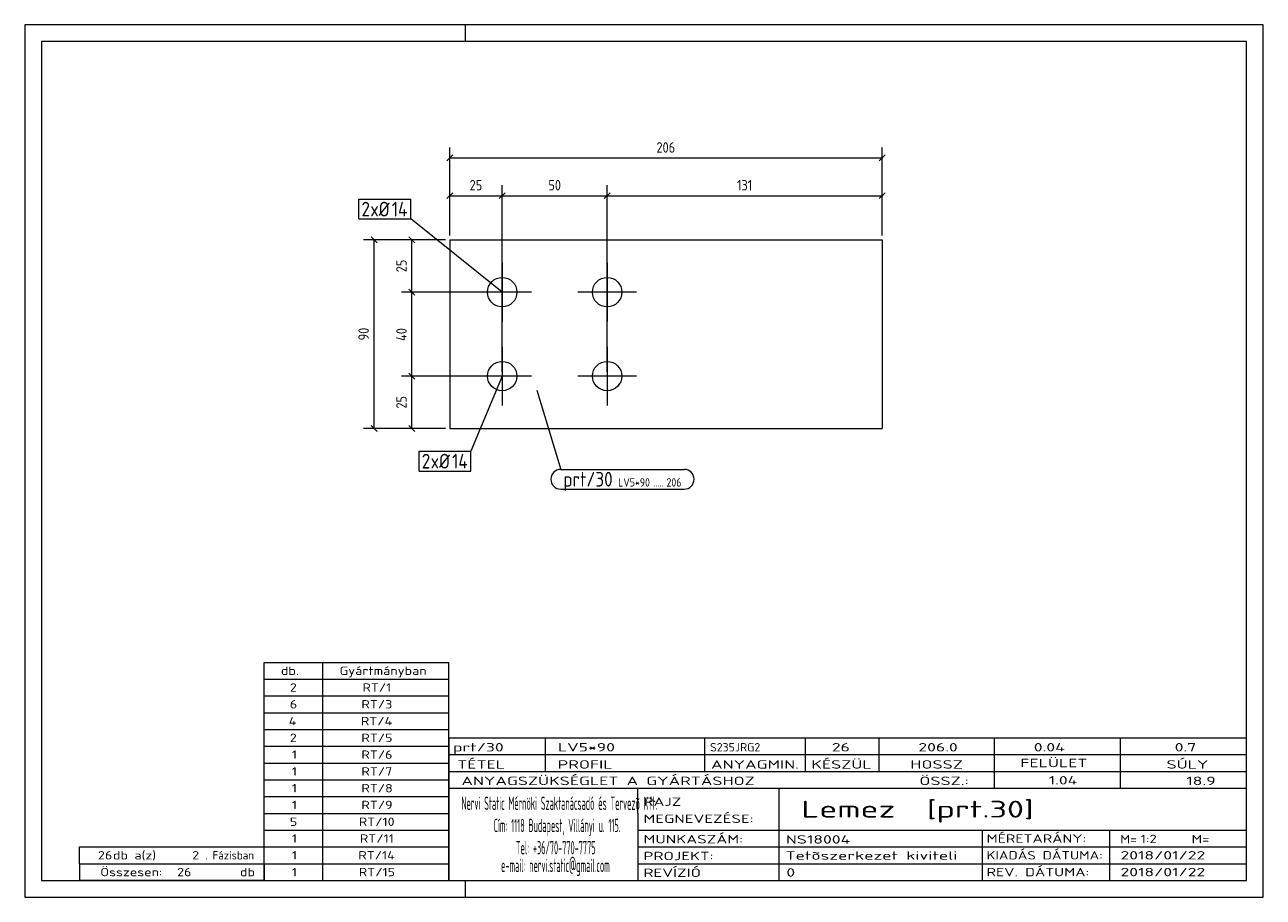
# Model space of a CAD drawing. Header units: millimetres. Extents: x 1 to 296, y 1 to 209.
import ezdxf

# ---------------------------------------------------------------- set-up
doc = ezdxf.new("R2010")
doc.units = ezdxf.units.MM
doc.header["$LTSCALE"] = 0.6
doc.linetypes.add('XKITLINE00', pattern=[0])
for name, color, linetype, lineweight in [('Bolt', 7, 'Continuous', 0), ('BoltMark', 3, 'Continuous', 0), ('DrawingSheet', 5, 'Continuous', 0), ('OtherObjectType', 1, 'Continuous', 0), ('Part', 2, 'Continuous', 0), ('PartMark', 3, 'Continuous', 0), ('Z-DIMENSIONS', 1, 'Continuous', 0)]:
    doc.layers.add(name, color=color, linetype=linetype, lineweight=lineweight)
doc.styles.add('ISOCPEUR', font='ISOCPEUR.TTF')

msp = doc.modelspace()

# ---------------------------------------------------------------- linework, layer by layer
at = {"layer": 'Bolt', "color": 4, "linetype": 'XKITLINE00', "lineweight": 0}
for p, q in [((114.72, 152.25), (114.72, 138.25)), ((139.72, 152.25), (139.72, 138.25)), ((121.72, 145.25), (107.72, 145.25)), ((146.72, 145.25), (132.72, 145.25)), ((114.72, 132.25), (114.72, 118.25)), ((139.72, 132.25), (139.72, 118.25)), ((121.72, 125.25), (107.72, 125.25)), ((146.72, 125.25), (132.72, 125.25))]:
    msp.add_line(p, q, dxfattribs=at)
for centre in [(114.72, 145.25), (139.72, 145.25), (114.72, 125.25), (139.72, 125.25)]:
    msp.add_circle(centre, 3.5, dxfattribs=at)
at = {"layer": 'BoltMark', "color": 7, "linetype": 'XKITLINE00', "lineweight": 0}
for p, q in [((80.6, 167.4), (92.93, 167.4)), ((80.6, 162.7), (80.6, 167.4)), ((92.93, 162.7), (92.93, 167.4)), ((80.6, 162.7), (92.93, 162.7)), ((114.72, 145.25), (92.93, 162.7)), ((114.72, 125.25), (107.29, 107.31)), ((94.96, 107.31), (107.29, 107.31)), ((94.96, 102.61), (94.96, 107.31)), ((107.29, 102.61), (107.29, 107.31)), ((94.96, 102.61), (107.29, 102.61))]:
    msp.add_line(p, q, dxfattribs=at)
at = {"layer": 'DrawingSheet', "color": 2, "linetype": 'XKITLINE00', "lineweight": 0}
for p, q in [((296, 209), (1, 209)), ((1, 209), (1, 1)), ((106, 205), (106, 209)), ((296, 1), (296, 209)), ((106, 1), (106, 5)), ((1, 1), (296, 1))]:
    msp.add_line(p, q, dxfattribs=at)
at = {"layer": 'DrawingSheet', "color": 3, "linetype": 'XKITLINE00', "lineweight": 0}
for p, q in [((292, 205), (5, 205)), ((5, 205), (5, 5)), ((292, 5), (292, 205)), ((5, 5), (292, 5))]:
    msp.add_line(p, q, dxfattribs=at)
at = {"layer": 'OtherObjectType', "color": 7, "linetype": 'XKITLINE00', "lineweight": 0}
for p, q in [((58, 57), (102, 57)), ((58, 53), (58, 57)), ((72, 53), (72, 57)), ((102, 53), (102, 57)), ((58, 53), (102, 53)), ((58, 49), (58, 53)), ((72, 49), (72, 53)), ((102, 49), (102, 53)), ((58, 49), (102, 49)), ((58, 45), (58, 49)), ((72, 45), (72, 49)), ((102, 45), (102, 49)), ((58, 45), (102, 45)), ((58, 41), (58, 45)), ((72, 41), (72, 45)), ((102, 41), (102, 45)), ((58, 41), (102, 41)), ((58, 37), (58, 41)), ((72, 37), (72, 41)), ((102, 37), (102, 41)), ((102, 39), (292, 39)), ((102, 39), (102, 35)), ((102, 39), (292, 39)), ((125, 35), (125, 39)), ((163, 35), (163, 39)), ((187, 35), (187, 39)), ((204.5, 35), (204.5, 39)), ((232, 35), (232, 39)), ((262, 35), (262, 39)), ((292, 35), (292, 39)), ((58, 37), (102, 37)), ((58, 33), (58, 37)), ((72, 33), (72, 37)), ((102, 33), (102, 37)), ((58, 33), (102, 33)), ((58, 29), (58, 33)), ((72, 29), (72, 33)), ((102, 35), (292, 35)), ((102, 35), (102, 5)), ((102, 35), (292, 35)), ((102, 29), (102, 33)), ((125, 31), (125, 35)), ((163, 31), (163, 35)), ((187, 31), (187, 35)), ((204.5, 31), (204.5, 35)), ((232, 31), (232, 35)), ((262, 31), (262, 35)), ((292, 31), (292, 35)), ((102, 31), (292, 31)), ((232, 27), (232, 31)), ((262, 27), (262, 31)), ((292, 27), (292, 31)), ((58, 29), (102, 29)), ((58, 25), (58, 29)), ((72, 25), (72, 29)), ((102, 25), (102, 29)), ((102, 27), (292, 27)), ((147, 21), (147, 27)), ((180.7, 17), (180.7, 27)), ((292, 21), (292, 27)), ((58, 25), (102, 25)), ((58, 21), (58, 25)), ((72, 21), (72, 25)), ((102, 21), (102, 25)), ((58, 21), (102, 21)), ((58, 17), (58, 21)), ((72, 17), (72, 21)), ((102, 17), (102, 21)), ((147, 21), (147, 5)), ((292, 17), (292, 21)), ((58, 17), (102, 17)), ((58, 13), (58, 17)), ((72, 13), (72, 17)), ((102, 13), (102, 17)), ((147, 17), (292, 17)), ((180.7, 5), (180.7, 17)), ((229.16, 13), (229.16, 17)), ((259.5, 5), (259.5, 17)), ((292, 13), (292, 17)), ((14, 9), (14, 13)), ((14, 13), (58, 13)), ((14, 13), (58, 13)), ((58, 9), (58, 13)), ((58, 13), (102, 13)), ((58, 9), (58, 13)), ((72, 9), (72, 13)), ((102, 9), (102, 13)), ((147, 13), (292, 13)), ((229.16, 5), (229.16, 13)), ((292, 9), (292, 13)), ((14, 9), (58, 9)), ((14, 9), (14, 5)), ((14, 9), (58, 9)), ((58, 9), (58, 5)), ((58, 9), (102, 9)), ((58, 5), (58, 9)), ((72, 5), (72, 9)), ((102, 5), (102, 9)), ((147, 9), (292, 9)), ((292, 5), (292, 9)), ((58, 5), (14, 5)), ((58, 5), (102, 5)), ((102, 5), (292, 5)), ((139.5, 5), (292, 5))]:
    msp.add_line(p, q, dxfattribs=at)
at = {"layer": 'Part', "color": 2, "linetype": 'XKITLINE00', "lineweight": 0}
for p, q in [((102.22, 157.75), (102.22, 112.75)), ((102.22, 157.75), (205.24, 157.75)), ((205.24, 157.75), (205.24, 112.75)), ((102.22, 112.75), (205.24, 112.75))]:
    msp.add_line(p, q, dxfattribs=at)
at = {"layer": 'PartMark', "color": 7, "linetype": 'XKITLINE00', "lineweight": 0}
for p, q in [((122.97, 121.9), (128.67, 103)), ((128.67, 103), (158.07, 103)), ((128.67, 98.3), (158.07, 98.3))]:
    msp.add_line(p, q, dxfattribs=at)
for centre, start, end in [((128.67, 100.64), 90, 270), ((158.07, 100.64), 270, 90)]:
    msp.add_arc(centre, 2.35, start, end, dxfattribs=at)
at = {"layer": 'Z-DIMENSIONS', "color": 7, "linetype": 'XKITLINE00', "lineweight": 0}
for p, q in [((102.93, 177.96), (101.51, 176.54)), ((102.22, 158.75), (102.22, 179.75)), ((102.22, 177.25), (205.24, 177.25)), ((205.95, 177.96), (204.53, 176.54)), ((205.24, 158.75), (205.24, 179.75)), ((102.93, 168.96), (101.51, 167.54)), ((102.22, 158.75), (102.22, 170.75)), ((102.22, 168.25), (114.72, 168.25)), ((115.43, 168.96), (114.01, 167.54)), ((115.43, 168.96), (114.01, 167.54)), ((114.72, 126.25), (114.72, 170.75)), ((114.72, 126.25), (114.72, 170.75)), ((114.72, 168.25), (139.72, 168.25)), ((140.43, 168.96), (139.01, 167.54)), ((140.43, 168.96), (139.01, 167.54)), ((139.72, 126.25), (139.72, 170.75)), ((139.72, 126.25), (139.72, 170.75)), ((139.72, 168.25), (205.24, 168.25)), ((205.95, 168.96), (204.53, 167.54)), ((205.24, 158.75), (205.24, 170.75)), ((101.22, 157.75), (81.72, 157.75)), ((83.51, 158.46), (84.93, 157.04)), ((84.22, 112.75), (84.22, 157.75)), ((101.22, 157.75), (90.72, 157.75)), ((92.51, 158.46), (93.93, 157.04)), ((93.22, 145.25), (93.22, 157.75)), ((113.72, 145.25), (90.72, 145.25)), ((113.72, 145.25), (90.72, 145.25)), ((92.51, 145.96), (93.93, 144.54)), ((92.51, 145.96), (93.93, 144.54)), ((93.22, 125.25), (93.22, 145.25)), ((113.72, 125.25), (90.72, 125.25)), ((113.72, 125.25), (90.72, 125.25)), ((92.51, 125.96), (93.93, 124.54)), ((92.51, 125.96), (93.93, 124.54)), ((93.22, 112.75), (93.22, 125.25)), ((101.22, 112.75), (81.72, 112.75)), ((83.51, 113.46), (84.93, 112.04)), ((101.22, 112.75), (90.72, 112.75)), ((92.51, 113.46), (93.93, 112.04))]:
    msp.add_line(p, q, dxfattribs=at)
at = {"layer": 'Z-DIMENSIONS', "color": 3}
for p in [(102.22, 177.25), (205.24, 177.25), (102.22, 168.25), (114.72, 168.25), (114.72, 168.25), (139.72, 168.25), (139.72, 168.25), (205.24, 168.25), (84.22, 157.75), (93.22, 157.75), (93.22, 145.25), (93.22, 145.25), (93.22, 125.25), (93.22, 125.25), (84.22, 112.75), (93.22, 112.75)]:
    msp.add_point(p, dxfattribs=at)

# ---------------------------------------------------------------- texts
at = {"layer": 'BoltMark', "color": 3, "style": 'ISOCPEUR', "width": 0.85}
for s, p in [('2', (81.2, 163.3)), ('xØ', (83.3, 163.3)), ('14', (88.42, 163.3)), ('2', (95.56, 103.21)), ('xØ', (97.67, 103.21)), ('14', (102.78, 103.21))]:
    msp.add_text(s, height=3.5, dxfattribs=at).set_placement(p)
at = {"layer": 'OtherObjectType', "color": 7, "style": 'ISOCPEUR'}
for s, height, width, p in [('db.', 2, 1.211571, (62, 54)), ('Gyártmányban', 2, 1.211571, (76, 54)), ('2', 2, 1.211571, (64.14, 50)), ('RT/1', 2, 1.211571, (81.43, 50)), ('6', 2, 1.211571, (64.14, 46)), ('RT/3', 2, 1.211571, (81.18, 46)), ('4', 2, 1.211571, (63.9, 42)), ('RT/4', 2, 1.211571, (81.06, 42)), ('2', 2, 1.211571, (64.14, 38)), ('RT/5', 2, 1.211571, (81.18, 38)), ('1', 2, 1.211571, (64.63, 34)), ('RT/6', 2, 1.211571, (81.18, 34)), ('prt/30', 2, 1.525501, (103, 35.76)), ('LV5*90', 2, 1.525501, (128, 35.76)), ('S235JRG2', 2, 1.02, (164.22, 35.76)), ('26', 2, 1.525501, (193.24, 35.76)), ('206.0', 2, 1.525501, (213.86, 35.76)), ('0.04', 2, 1.525501, (241.35, 35.76)), ('0.7', 2, 1.525501, (274.91, 35.76)), ('TÉTEL', 2, 1.525501, (104, 31.66)), ('PROFIL', 2, 1.525501, (127.96, 31.66)), ('ANYAGMIN.', 2, 1.525501, (164.47, 31.66)), ('KÉSZÜL', 2, 1.525501, (188.37, 31.66)), ('HOSSZ', 2, 1.525501, (211.96, 31.66)), ('FELÜLET', 2, 1.525501, (238.13, 32)), ('SÚLY', 2, 1.525501, (272.96, 31.66)), ('1', 2, 1.211571, (64.63, 30)), ('RT/7', 2, 1.211571, (81.18, 30)), ('ANYAGSZÜKSÉGLET A GYÁRTÁSHOZ', 2, 1.525501, (105, 27.75)), ('ÖSSZ.:', 2, 1.525501, (214.1, 27.75)), ('1.04', 2, 1.525501, (244.9, 27.88)), ('18.9', 2, 1.525501, (277.68, 27.75)), ('1', 2, 1.211571, (64.63, 26)), ('RT/8', 2, 1.211571, (81.18, 26)), ('1', 2, 1.211571, (64.63, 22)), ('RT/9', 2, 1.211571, (81.18, 22)), ('Nervi Static Mérnöki\xa0Szaktanácsadó\xa0és\xa0Tervezõ Kft.', 3.1765, 0.403093, (105, 21.82)), ('RAJZ', 2, 1.445, (148.38, 22.78)), ('Lemez  [prt.30]', 4, 1.474651, (186, 20)), ('MEGNEVEZÉSE:', 2, 1.445, (148.38, 18.72)), ('5', 2, 1.211571, (64.14, 18)), ('RT/10', 2, 1.211571, (80.57, 18)), ('Cím:\xa01118 Budapest, Villányi u. 115.', 3.1765, 0.403093, (112.69, 16.53)), ('1', 2, 1.211571, (64.63, 14)), ('RT/11', 2, 1.211571, (80.82, 14)), ('MUNKASZÁM:', 2, 1.445, (148.38, 13.84)), ('NS18004', 2, 1.525501, (182.28, 13.78)), ('MÉRETARÁNY:', 2, 1.36, (230.1, 14)), ('M=', 2, 1.211571, (261.91, 13.84)), ('1:2', 2, 1.275, (266.79, 13.9)), ('M=', 2, 1.275, (278.95, 13.87)), ('26', 2, 1.211571, (18.43, 10)), ('db a(z)', 2, 1.211571, (22, 10)), ('2', 2, 1.211571, (40.86, 10)), ('. Fázisban', 2, 0.935, (44, 10)), ('1', 2, 1.211571, (64.63, 10)), ('RT/14', 2, 1.211571, (80.45, 10)), ('Tel:\xa0+36/70-770-7775', 3.1765, 0.403093, (117.97, 11.24)), ('PROJEKT:', 2, 1.445, (148.38, 9.84)), ('Tetõszerkezet kiviteli ', 2, 1.525501, (182.2, 9.94)), ('KIADÁS DÁTUMA:', 2, 1.275, (230.1, 10)), ('2018/01/22', 2, 1.525501, (262, 10)), ('e-mail:\xa0nervi.static@gmail.com', 3.1765, 0.403093, (114.45, 7)), ('Összesen:            db', 2, 1.211571, (19, 6)), ('26', 2, 1.211571, (37.29, 6)), ('1', 2, 1.211571, (64.63, 6)), ('RT/15', 2, 1.211571, (80.57, 6)), ('REVÍZIÓ', 2, 1.445, (148.38, 5.84)), ('0', 2, 1.525501, (182.41, 5.92)), ('REV. DÁTUMA:', 2, 1.36, (230.1, 6)), ('2018/01/22', 2, 1.525501, (262, 6))]:
    msp.add_text(s, height=height, dxfattribs=dict(at, width=width)).set_placement(p)
at = {"layer": 'PartMark', "color": 3, "style": 'ISOCPEUR', "width": 0.85}
msp.add_text('prt/30', height=3.5, dxfattribs=at).set_placement((129.27, 98.9))
at = {"layer": 'PartMark', "color": 4, "style": 'ISOCPEUR', "width": 0.85}
for s, p in [('LV5*90', (142.35, 98.9)), ('206', (153.86, 98.9)), ('.....', (150.68, 98.9))]:
    msp.add_text(s, height=2, dxfattribs=at).set_placement(p)
at = {"layer": 'Z-DIMENSIONS', "color": 3, "style": 'ISOCPEUR', "width": 0.85}
for s, p in [('206', (151.47, 178.5)), ('25', (106.97, 169.5)), ('50', (125.72, 169.5)), ('131', (170.65, 169.5))]:
    msp.add_text(s, height=2.5, dxfattribs=at).set_placement(p)
for s, p in [('25', (91.97, 150)), ('90', (82.97, 133.75)), ('40', (91.97, 133.64)), ('25', (91.97, 117.5))]:
    msp.add_text(s, height=2.5, rotation=90.0002, dxfattribs=at).set_placement(p)

doc.saveas('drawing.dxf')
